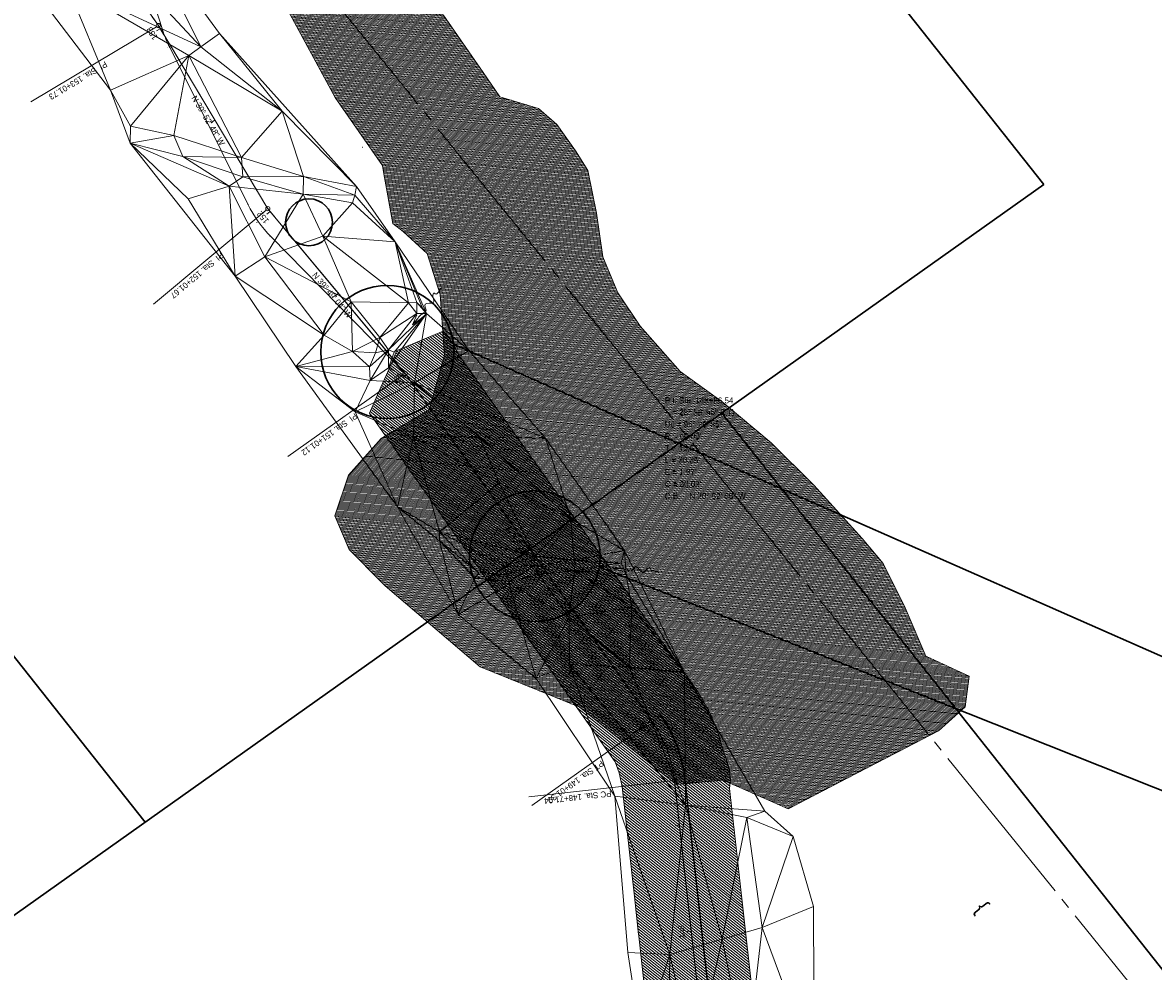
# Model space of a CAD drawing. Extents: x 2399984 to 2508823, y 556481 to 592637.
# Tile 116 of 158: x 2437280 to 2437810, y 564794 to 565239. Entities that reach past the tile are written whole.
import ezdxf
from ezdxf.enums import TextEntityAlignment as Align

# ---------------------------------------------------------------- set-up
doc = ezdxf.new("R2010")
doc.units = 0
doc.header["$MEASUREMENT"] = 0
doc.linetypes.add('cl20', pattern=[100, 5, -5, 80, -5, 5])
doc.linetypes.add('stream', pattern=[1.4, 0.7, -0.1, 0.1, -0.1, 0.1, -0.1, 0.1, -0.1])
for name, color, linetype, lineweight in [('DR_X_Flow_Arrow', 151, 'Continuous', 0), ('DT_X_Triangles', 91, 'Continuous', 0), ('DV_X_Text', 7, 'Continuous', 0), ('EV_Ecological_Wetlands', 151, 'stream', 13), ('GE_P_CL_20', 7, 'cl20', 13), ('RW_X_CL_20', 6, 'cl20', 0)]:
    doc.layers.add(name, color=color, linetype=linetype, lineweight=lineweight)
for name, color, linetype, lineweight, plot in [('GK_Visualization', 30, 'Continuous', 13, False), ('SC_Scratch1', 7, 'Continuous', 0, False), ('SC_Scratch2', 7, 'Continuous', 0, False)]:
    doc.layers.add(name, color=color, linetype=linetype, lineweight=lineweight, plot=plot)
doc.styles.add('Slanted-Normal LS 0.50', font='font31.shx', dxfattribs={"height": 0.14})
doc.styles.add('Style-font30', font='font30.shx')
doc.styles.add('Style-font31', font='font31.shx')

# ---------------------------------------------------------------- blocks, each defined once
blk = doc.blocks.new('X_81')
at = {"layer": 'GK_Visualization', "color": 1, "linetype": 'Continuous', "lineweight": 0}
for p, q in [((-0.07, -0.07), (0.07, 0.07)), ((-0.07, 0.07), (0.07, -0.07))]:
    blk.add_line(p, q, dxfattribs=at)
blk = doc.blocks.new('X_82')
at = {"layer": 'GK_Visualization', "color": 1, "linetype": 'Continuous', "lineweight": 0}
for p, q in [((-0.07, -0.07), (0.07, 0.07)), ((-0.07, 0.07), (0.07, -0.07))]:
    blk.add_line(p, q, dxfattribs=at)
blk = doc.blocks.new('X_83')
at = {"layer": 'GK_Visualization', "color": 1, "linetype": 'Continuous', "lineweight": 0}
for p, q in [((-0.07, -0.07), (0.07, 0.07)), ((-0.07, 0.07), (0.07, -0.07))]:
    blk.add_line(p, q, dxfattribs=at)
blk = doc.blocks.new('X_97')
at = {"layer": 'GK_Visualization', "color": 1, "linetype": 'Continuous', "lineweight": 0}
for p, q in [((-0.07, -0.07), (0.07, 0.07)), ((-0.07, 0.07), (0.07, -0.07))]:
    blk.add_line(p, q, dxfattribs=at)
blk = doc.blocks.new('X_98')
at = {"layer": 'GK_Visualization', "color": 1, "linetype": 'Continuous', "lineweight": 0}
for p, q in [((-0.07, -0.07), (0.07, 0.07)), ((-0.07, 0.07), (0.07, -0.07))]:
    blk.add_line(p, q, dxfattribs=at)
blk = doc.blocks.new('SURVPN-CROSS_20')
at = {"layer": 'GK_Visualization', "color": 30, "linetype": 'Continuous', "lineweight": 0}
for p, q in [((0.07, 0), (-0.07, 0)), ((0, 0.07), (0, -0.07))]:
    blk.add_line(p, q, dxfattribs=at)
blk = doc.blocks.new('SURVPN-CROSS_21')
at = {"layer": 'GK_Visualization', "color": 30, "linetype": 'Continuous', "lineweight": 0}
for p, q in [((0.07, 0), (-0.07, 0)), ((0, 0.07), (0, -0.07))]:
    blk.add_line(p, q, dxfattribs=at)
blk = doc.blocks.new('SURVPN-CROSS_22')
at = {"layer": 'GK_Visualization', "color": 30, "linetype": 'Continuous', "lineweight": 0}
for p, q in [((0.07, 0), (-0.07, 0)), ((0, 0.07), (0, -0.07))]:
    blk.add_line(p, q, dxfattribs=at)
blk = doc.blocks.new('SURVPN-CROSS_23')
at = {"layer": 'GK_Visualization', "color": 30, "linetype": 'Continuous', "lineweight": 0}
for p, q in [((0.07, 0), (-0.07, 0)), ((0, 0.07), (0, -0.07))]:
    blk.add_line(p, q, dxfattribs=at)
blk = doc.blocks.new('DFL-X_27')
at = {"layer": 'DR_X_Flow_Arrow', "color": 151, "linetype": 'Continuous', "lineweight": 0, "flags": 128}
blk.add_lwpolyline([(-0.08, -0.0214), (0, 0), (-0.08, 0.0215)], dxfattribs=at)
at = {"layer": 'DR_X_Flow_Arrow', "color": 151, "linetype": 'Continuous', "lineweight": 0}
blk.add_open_spline([(0, 0), (-0.0277, 0.0001), (-0.0554, 0.0002), (-0.0831, 0.0003), (-0.0943, 0.0003), (-0.1051, 0.005), (-0.116, 0.0077), (-0.1231, 0.0095), (-0.1303, 0.0131), (-0.1368, 0.015), (-0.1536, 0.0198), (-0.1652, -0.0204), (-0.1793, -0.0218), (-0.1952, -0.0233), (-0.212, 0.0181), (-0.2278, 0.0195), (-0.245, 0.021), (-0.2656, -0.028), (-0.2837, -0.0218), (-0.2903, -0.0195), (-0.2867, 0.0007), (-0.2951, 0.0006), (-0.3134, 0.0004), (-0.3317, 0.0002), (-0.35, 0)], degree=3, knots=[0, 0, 0, 0, 0.203531, 0.203531, 0.203531, 0.286234, 0.286234, 0.286234, 0.340272, 0.340272, 0.340272, 0.477755, 0.477755, 0.477755, 0.633727, 0.633727, 0.633727, 0.804111, 0.804111, 0.804111, 0.865463, 0.865463, 0.865463, 1, 1, 1, 1], dxfattribs=at)
blk = doc.blocks.new('DFL-X_28')
at = {"layer": 'DR_X_Flow_Arrow', "color": 151, "linetype": 'Continuous', "lineweight": 0, "flags": 128}
blk.add_lwpolyline([(-0.08, -0.0214), (0, 0), (-0.08, 0.0215)], dxfattribs=at)
at = {"layer": 'DR_X_Flow_Arrow', "color": 151, "linetype": 'Continuous', "lineweight": 0}
blk.add_open_spline([(0, 0), (-0.0277, 0.0001), (-0.0554, 0.0002), (-0.0831, 0.0002), (-0.0943, 0.0003), (-0.1052, 0.005), (-0.116, 0.0077), (-0.1231, 0.0095), (-0.1299, 0.0131), (-0.1368, 0.015), (-0.1546, 0.0198), (-0.1637, -0.0202), (-0.1792, -0.0218), (-0.1969, -0.0235), (-0.2127, 0.0182), (-0.2277, 0.0195), (-0.2442, 0.0209), (-0.2651, -0.0281), (-0.2837, -0.0218), (-0.2905, -0.0195), (-0.2867, 0.0007), (-0.2951, 0.0006), (-0.3134, 0.0004), (-0.3317, 0.0002), (-0.35, 0)], degree=3, knots=[0, 0, 0, 0, 0.203531, 0.203531, 0.203531, 0.286234, 0.286234, 0.286234, 0.340272, 0.340272, 0.340272, 0.477755, 0.477755, 0.477755, 0.633727, 0.633727, 0.633727, 0.804111, 0.804111, 0.804111, 0.865463, 0.865463, 0.865463, 1, 1, 1, 1], dxfattribs=at)
blk = doc.blocks.new('X_172')
at = {"layer": 'GK_Visualization', "color": 1, "linetype": 'Continuous', "lineweight": 0}
for p, q in [((-0.07, -0.07), (0.07, 0.07)), ((-0.07, 0.07), (0.07, -0.07))]:
    blk.add_line(p, q, dxfattribs=at)
blk = doc.blocks.new('X_173')
at = {"layer": 'GK_Visualization', "color": 1, "linetype": 'Continuous', "lineweight": 0}
for p, q in [((-0.07, -0.07), (0.07, 0.07)), ((-0.07, 0.07), (0.07, -0.07))]:
    blk.add_line(p, q, dxfattribs=at)
blk = doc.blocks.new('X_174')
at = {"layer": 'GK_Visualization', "color": 1, "linetype": 'Continuous', "lineweight": 0}
for p, q in [((-0.07, -0.07), (0.07, 0.07)), ((-0.07, 0.07), (0.07, -0.07))]:
    blk.add_line(p, q, dxfattribs=at)
blk = doc.blocks.new('X_175')
at = {"layer": 'GK_Visualization', "color": 1, "linetype": 'Continuous', "lineweight": 0}
for p, q in [((-0.07, -0.07), (0.07, 0.07)), ((-0.07, 0.07), (0.07, -0.07))]:
    blk.add_line(p, q, dxfattribs=at)
blk = doc.blocks.new('X_176')
at = {"layer": 'GK_Visualization', "color": 1, "linetype": 'Continuous', "lineweight": 0}
for p, q in [((-0.07, -0.07), (0.07, 0.07)), ((-0.07, 0.07), (0.07, -0.07))]:
    blk.add_line(p, q, dxfattribs=at)
blk = doc.blocks.new('SURVPN-CROSS_112')
at = {"layer": 'GK_Visualization', "color": 30, "linetype": 'Continuous', "lineweight": 0}
for p, q in [((0.07, 0), (-0.07, 0)), ((0, 0.07), (0, -0.07))]:
    blk.add_line(p, q, dxfattribs=at)
blk = doc.blocks.new('SURVPN-CROSS_113')
at = {"layer": 'GK_Visualization', "color": 30, "linetype": 'Continuous', "lineweight": 0}
for p, q in [((0.07, 0), (-0.07, 0)), ((0, 0.07), (0, -0.07))]:
    blk.add_line(p, q, dxfattribs=at)
blk = doc.blocks.new('SURVPN-CROSS_114')
at = {"layer": 'GK_Visualization', "color": 30, "linetype": 'Continuous', "lineweight": 0}
for p, q in [((0.07, 0), (-0.07, 0)), ((0, 0.07), (0, -0.07))]:
    blk.add_line(p, q, dxfattribs=at)
blk = doc.blocks.new('SURVPN-CROSS_115')
at = {"layer": 'GK_Visualization', "color": 30, "linetype": 'Continuous', "lineweight": 0}
for p, q in [((0.07, 0), (-0.07, 0)), ((0, 0.07), (0, -0.07))]:
    blk.add_line(p, q, dxfattribs=at)
blk = doc.blocks.new('SURVPN-CROSS_116')
at = {"layer": 'GK_Visualization', "color": 30, "linetype": 'Continuous', "lineweight": 0}
for p, q in [((0.07, 0), (-0.07, 0)), ((0, 0.07), (0, -0.07))]:
    blk.add_line(p, q, dxfattribs=at)
blk = doc.blocks.new('SURVPN-CROSS_117')
at = {"layer": 'GK_Visualization', "color": 30, "linetype": 'Continuous', "lineweight": 0}
for p, q in [((0.07, 0), (-0.07, 0)), ((0, 0.07), (0, -0.07))]:
    blk.add_line(p, q, dxfattribs=at)
blk = doc.blocks.new('SURVPN-CROSS_118')
at = {"layer": 'GK_Visualization', "color": 30, "linetype": 'Continuous', "lineweight": 0}
for p, q in [((0.07, 0), (-0.07, 0)), ((0, 0.07), (0, -0.07))]:
    blk.add_line(p, q, dxfattribs=at)

msp = doc.modelspace()

# ---------------------------------------------------------------- hatches: boundary and pattern name
at = {"layer": 'EV_Ecological_Wetlands', "linetype": 'Continuous'}
h = msp.add_hatch(dxfattribs=at)
h.set_pattern_fill('HATCH', color=256, style=0, pattern_type=2)
h.set_pattern_definition([(354.46451, (2437548.52297, 565046.35364), (0.04823113, 0.49766832), [])])
h.paths.add_polyline_path([(2437449.83, 564974.71), (2437494.39, 564936.64), (2437541.09, 564917.68), (2437586.45, 564881.43), (2437608.19, 564883.55), (2437614.84, 564880.63), (2437638.92, 564870.02), (2437659.29, 564880.63), (2437666.56, 564884.41), (2437693.74, 564898.57), (2437709.32, 564906.68), (2437721.92, 564917.87), (2437723.69, 564932.36), (2437703.4, 564941.72), (2437693.68, 564964.32), (2437683.42, 564985.05), (2437673.63, 564996.83), (2437650.85, 565021.93), (2437630.86, 565041.69), (2437607.92, 565060.98), (2437588.21, 565075.17), (2437569.51, 565096.39), (2437559.01, 565112.14), (2437551.96, 565128.92), (2437549.02, 565149.38), (2437544.87, 565169.47), (2437539.16, 565178.6), (2437530.3, 565190.98), (2437521.72, 565198.55), (2437503.63, 565204.02), (2437495.76, 565215.41), (2437477.09, 565242.39), (2437465.88, 565264.53), (2437450.76, 565296.06), (2437442.89, 565297.72), (2437428.07, 565319.47), (2437416.53, 565339.18), (2437402.13, 565353.55), (2437388.62, 565362.21), (2437350.63, 565380.24), (2437327.6, 565410.65), (2437305.26, 565431.38), (2437283.65, 565459.44), (2437263.75, 565474.46), (2437246.44, 565493.88), (2437219.61, 565521.33), (2437217.65, 565523.34), (2437199.23, 565542.84), (2437182.14, 565571.49), (2437167.44, 565584.82), (2437153.02, 565604.02), (2437139.87, 565609.59), (2437134.44, 565625.02), (2437140.55, 565640.96), (2437148.58, 565670.52), (2437148.46, 565698.85), (2437148.45, 565699.77), (2437159.15, 565701.31), (2437173.03, 565713.8), (2437188.11, 565718.7), (2437193.06, 565732.36), (2437193.78, 565754.75), (2437186.21, 565769.03), (2437183.57, 565774.01), (2437176.11, 565769.03), (2437169.92, 565764.89), (2437141.48, 565741.47), (2437110.99, 565704.73), (2437106.64, 565698.85), (2437094.31, 565682.15), (2437083.63, 565658.54), (2437081.33, 565617.82), (2437085.01, 565598.24), (2437109.67, 565584.2), (2437130.51, 565581.55), (2437145.25, 565572.26), (2437158.12, 565541.75), (2437181.27, 565527.05), (2437204.33, 565494.15), (2437221.87, 565471.85), (2437233.21, 565458.95), (2437250.26, 565448.73), (2437264.55, 565439.32), (2437278.55, 565425.96), (2437292.54, 565410.8), (2437304.27, 565396.4), (2437316.8, 565381.69), (2437344.03, 565354.85), (2437355.8, 565335.27), (2437362.05, 565305.19), (2437370.74, 565284.54), (2437382.2, 565267.68), (2437386.18, 565263.65), (2437403.3, 565246.33), (2437409.36, 565235.1), (2437426.33, 565203.63), (2437448.56, 565171.76), (2437449.24, 565167.89), (2437453.37, 565144.58), (2437458.28, 565140.76), (2437469.59, 565130.56), (2437475.6, 565111.36), (2437477.71, 565082.88), (2437474.7, 565072.14), (2437470.52, 565057.26), (2437447.98, 565043.68), (2437432.63, 565026.57), (2437426.26, 565007.43), (2437432.87, 564991.65), (2437448.15, 564976.38)])
h = msp.add_hatch(dxfattribs=at)
h.set_pattern_fill('HATCH', color=256, style=0, pattern_type=2)
h.set_pattern_definition([(141.37778, (2437465.6492, 564769.3414), (-0.6241826, -0.7812785), [])])
h.paths.add_polyline_path([(2437566.71, 564829.06), (2437568.72, 564811.13), (2437568.78, 564810.54), (2437574.34, 564760.85), (2437579.89, 564711.16), (2437581.52, 564696.62), (2437585.45, 564661.47), (2437589.65, 564623.88), (2437591, 564611.78), (2437592.93, 564594.54), (2437596.55, 564562.09), (2437602.11, 564512.4), (2437602.59, 564508.09), (2437608.55, 564505.79), (2437614.8, 564507.45), (2437618.13, 564509.12), (2437622.72, 564510.37), (2437633.13, 564510.37), (2437641.05, 564510.79), (2437645.63, 564515.37), (2437646.88, 564521.2), (2437646.05, 564527.04), (2437646.05, 564537.45), (2437648.48, 564547.62), (2437646.25, 564567.64), (2437642.65, 564599.85), (2437640.69, 564617.33), (2437637.6, 564644.95), (2437635.14, 564667.03), (2437634.08, 564676.47), (2437631.05, 564678.29), (2437627.72, 564681.2), (2437626.88, 564687.04), (2437626.88, 564692.87), (2437627.3, 564699.95), (2437630.47, 564708.81), (2437629.58, 564716.72), (2437627.15, 564738.5), (2437624.03, 564766.41), (2437619.05, 564810.91), (2437614.01, 564856.03), (2437611.37, 564879.63), (2437611.74, 564883.92), (2437611.34, 564888.43), (2437609.8, 564893.7), (2437608.92, 564895.61), (2437607.27, 564901.54), (2437605.61, 564906.82), (2437605.4, 564907.32), (2437602.17, 564915.08), (2437597.53, 564923.26), (2437594.85, 564927.26), (2437584.82, 564941.4), (2437530.05, 565018.57), (2437483.92, 565083.65), (2437481.97, 565087.87), (2437479.37, 565091.58), (2437476.98, 565094.03), (2437455.22, 565084.95), (2437451.06, 565075.02), (2437447.76, 565067.9), (2437442.44, 565055.64), (2437444.47, 565052.78), (2437557.73, 564892.08), (2437559.64, 564887.02), (2437560.99, 564880.38), (2437561.91, 564872.09)])

# ---------------------------------------------------------------- linework, layer by layer
at = {"linetype": 'Continuous', "flags": 128}
msp.add_lwpolyline([(2437448.15, 564976.38), (2437449.83, 564974.71)], dxfattribs=at)
at = {"layer": 'EV_Ecological_Wetlands', "linetype": 'Continuous', "flags": 128}
for points in [[(2437403.3, 565246.33), (2437409.36, 565235.1)], [(2437403.3, 565246.33), (2437409.36, 565235.1), (2437426.33, 565203.63), (2437448.56, 565171.76), (2437449.24, 565167.89), (2437453.37, 565144.58), (2437458.28, 565140.76), (2437469.59, 565130.56), (2437475.6, 565111.36), (2437477.71, 565082.88), (2437474.7, 565072.14), (2437470.52, 565057.26), (2437447.98, 565043.68), (2437432.63, 565026.57), (2437426.26, 565007.43), (2437432.87, 564991.65), (2437448.15, 564976.38), (2437449.83, 564974.71), (2437449.83, 564974.71), (2437494.39, 564936.64), (2437541.09, 564917.68), (2437586.45, 564881.43), (2437608.19, 564883.55), (2437614.84, 564880.63), (2437638.92, 564870.02), (2437659.29, 564880.63), (2437666.56, 564884.41), (2437693.74, 564898.57), (2437709.32, 564906.68), (2437721.92, 564917.87), (2437723.69, 564932.36), (2437703.4, 564941.72), (2437693.68, 564964.32), (2437683.42, 564985.05), (2437673.63, 564996.83), (2437650.85, 565021.93), (2437630.86, 565041.69), (2437607.92, 565060.98), (2437588.21, 565075.17), (2437569.51, 565096.39), (2437559.01, 565112.14), (2437551.96, 565128.92), (2437549.02, 565149.38), (2437544.87, 565169.47), (2437539.16, 565178.6), (2437530.3, 565190.98), (2437521.72, 565198.55), (2437503.63, 565204.02), (2437495.76, 565215.41), (2437477.09, 565242.39)], [(2437495.76, 565215.41), (2437477.09, 565242.39)], [(2437409.36, 565235.1), (2437426.33, 565203.63)], [(2437503.63, 565204.02), (2437495.76, 565215.41)], [(2437426.33, 565203.63), (2437448.56, 565171.76)], [(2437521.72, 565198.55), (2437503.63, 565204.02)], [(2437530.3, 565190.98), (2437521.72, 565198.55)], [(2437539.16, 565178.6), (2437530.3, 565190.98)], [(2437544.87, 565169.47), (2437539.16, 565178.6)], [(2437448.56, 565171.76), (2437449.24, 565167.89)], [(2437449.24, 565167.89), (2437453.37, 565144.58)], [(2437549.02, 565149.38), (2437544.87, 565169.47)], [(2437551.96, 565128.92), (2437549.02, 565149.38)], [(2437453.37, 565144.58), (2437458.28, 565140.76)], [(2437458.28, 565140.76), (2437469.59, 565130.56)], [(2437469.59, 565130.56), (2437475.6, 565111.36)], [(2437559.01, 565112.14), (2437551.96, 565128.92)], [(2437475.6, 565111.36), (2437477.71, 565082.88)], [(2437569.51, 565096.39), (2437559.01, 565112.14)], [(2437624.03, 564766.41), (2437619.05, 564810.91), (2437614.01, 564856.03), (2437611.37, 564879.63), (2437611.74, 564883.92), (2437611.34, 564888.43), (2437609.8, 564893.7), (2437608.92, 564895.61), (2437607.27, 564901.54), (2437605.61, 564906.82), (2437605.4, 564907.32), (2437602.17, 564915.08), (2437597.53, 564923.26), (2437594.85, 564927.26), (2437584.82, 564941.4), (2437530.05, 565018.57), (2437483.92, 565083.65), (2437481.97, 565087.87), (2437479.37, 565091.58), (2437476.98, 565094.03), (2437455.22, 565084.95), (2437451.06, 565075.02), (2437447.76, 565067.9), (2437442.44, 565055.64), (2437444.47, 565052.78), (2437557.73, 564892.08), (2437559.64, 564887.02), (2437560.99, 564880.38), (2437561.91, 564872.09), (2437566.71, 564829.06), (2437566.71, 564829.06), (2437568.72, 564811.13), (2437568.78, 564810.54), (2437574.34, 564760.85)], [(2437588.21, 565075.17), (2437569.51, 565096.39)], [(2437477.71, 565082.88), (2437474.7, 565072.14)], [(2437474.7, 565072.14), (2437470.52, 565057.26)], [(2437607.92, 565060.98), (2437588.21, 565075.17)], [(2437630.86, 565041.69), (2437607.92, 565060.98)], [(2437470.52, 565057.26), (2437447.98, 565043.68)], [(2437447.98, 565043.68), (2437432.63, 565026.57)], [(2437650.85, 565021.93), (2437630.86, 565041.69)], [(2437432.63, 565026.57), (2437426.26, 565007.43)], [(2437673.63, 564996.83), (2437650.85, 565021.93)], [(2437426.26, 565007.43), (2437432.87, 564991.65)], [(2437683.42, 564985.05), (2437673.63, 564996.83)], [(2437432.87, 564991.65), (2437448.15, 564976.38)], [(2437693.68, 564964.32), (2437683.42, 564985.05)], [(2437449.83, 564974.71), (2437494.39, 564936.64)], [(2437703.4, 564941.72), (2437693.68, 564964.32)], [(2437723.69, 564932.36), (2437703.4, 564941.72)], [(2437494.39, 564936.64), (2437541.09, 564917.68)], [(2437721.92, 564917.87), (2437723.69, 564932.36)], [(2437541.09, 564917.68), (2437586.45, 564881.43)], [(2437709.32, 564906.68), (2437721.92, 564917.87)], [(2437693.74, 564898.57), (2437709.32, 564906.68)], [(2437666.56, 564884.41), (2437693.74, 564898.57)], [(2437586.45, 564881.43), (2437608.19, 564883.55)], [(2437608.19, 564883.55), (2437614.84, 564880.63)], [(2437614.84, 564880.63), (2437638.92, 564870.02)], [(2437638.92, 564870.02), (2437659.29, 564880.63)], [(2437659.29, 564880.63), (2437666.56, 564884.41)]]:
    msp.add_lwpolyline(points, dxfattribs=at)
at = {"layer": 'GE_P_CL_20'}
for p, q in [((2437343.43, 565237.42), (2437261.72, 565352.57)), ((2437394.79, 565151.54), (2437343.43, 565237.42)), ((2437459.17, 565074.31), (2437394.79, 565151.54)), ((2437574.76, 564911.42), (2437459.17, 565074.31)), ((2437633.61, 564452.55), (2437585.46, 564883.36))]:
    msp.add_line(p, q, dxfattribs=at)
at = {"layer": 'GE_P_CL_20', "linetype": 'Continuous'}
for p, q in [((2437342.57, 565236.9), (2437283.55, 565201.61)), ((2437344.32, 565235.93), (2437342.61, 565234.9)), ((2437369.98, 565193.02), (2437368.27, 565191.99)), ((2437394.02, 565150.9), (2437341.11, 565106.79)), ((2437395.86, 565150.26), (2437394.32, 565148.98)), ((2437427.88, 565111.85), (2437426.34, 565110.57)), ((2437458.36, 565073.73), (2437404.12, 565035.25)), ((2437459.82, 565073.39), (2437458.19, 565072.24)), ((2437488.76, 565032.62), (2437487.13, 565031.46)), ((2437517.69, 564991.84), (2437516.06, 564990.68)), ((2437546.63, 564951.06), (2437545, 564949.91)), ((2437573.95, 564910.84), (2437518.6, 564871.56)), ((2437575.55, 564910.28), (2437573.9, 564909.16)), ((2437584.47, 564883.25), (2437517.26, 564875.74)), ((2437587.8, 564862.45), (2437585.81, 564862.23)), ((2437593.35, 564812.76), (2437591.36, 564812.54))]:
    msp.add_line(p, q, dxfattribs=at)
for centre in [(2437343.43, 565237.42), (2437394.79, 565151.54), (2437459.17, 565074.31), (2437574.76, 564911.42), (2437585.46, 564883.36)]:
    msp.add_circle(centre, 1, dxfattribs=at)
at = {"layer": 'GE_P_CL_20'}
msp.add_arc((2437525.83, 564876.7), 60, 6.3778, 35.3597, dxfattribs=at)
at = {"layer": 'GK_Visualization', "color": 1, "flags": 128}
for points in [[(2437459.17, 565074.31), (2437396.31, 565138.33, -0.078536), (2437385.44, 565153.58), (2437348.74, 565227.22, -0.037577), (2437345.34, 565235.56), (2437296.93, 565385.53, 0.1536), (2437276.09, 565414.91), (2437088.18, 565557.45)], [(2438322.11, 563526.77), (2438051.49, 563959.19, 0.050315), (2438044.1, 563968.71), (2437880.68, 564140.54), (2437633.61, 564452.55), (2437585.46, 564883.36, 0.127136), (2437574.76, 564911.42), (2437459.17, 565074.31), (2437394.79, 565151.54), (2437343.43, 565237.42), (2437261.72, 565352.57, -0.085446)]]:
    msp.add_lwpolyline(points, format="xyb", dxfattribs=at)
at = {"layer": 'GK_Visualization', "color": 30, "extrusion": (0, 0, -1)}
for centre, start, end in [((-2437402.44, 565253.98), 333.5051, 342.113), ((-2437439.14, 565180.35), 315.5428, 333.5051)]:
    msp.add_arc(centre, 60, start, end, dxfattribs=at)
at = {"layer": 'GK_Visualization', "color": 30}
msp.add_arc((2437525.83, 564876.7), 60, 6.3778, 35.3597, dxfattribs=at)
at = {"layer": 'RW_X_CL_20'}
msp.add_line((2435315.77, 567854.42), (2438921.81, 563402.2), dxfattribs=at)
at = {"layer": 'SC_Scratch1', "color": 4, "lineweight": 30}
for p, q in [((2437758.79, 565162.92), (2436900.68, 566246.57)), ((2437337.18, 564863.74), (2436541.24, 565868.9)), ((2437186.06, 564756.51), (2437758.79, 565162.92)), ((2438494.2, 563936.13), (2437607.67, 565055.69))]:
    msp.add_line(p, q, dxfattribs=at)
at = {"layer": 'SC_Scratch1', "color": 2, "lineweight": 30}
for p, q in [((2438412.24, 564677.62), (2437481.81, 565088.06)), ((2437550.26, 564983.63), (2438379.63, 564653.59))]:
    msp.add_line(p, q, dxfattribs=at)
at = {"layer": 'SC_Scratch1', "color": 4, "lineweight": 30}
for centre, radius in [((2437450.8, 565084.35), 31.23), ((2437520.03, 564988.54), 30.62)]:
    msp.add_circle(centre, radius, dxfattribs=at)
at = {"layer": 'SC_Scratch2', "color": 4, "linetype": 'Continuous', "lineweight": 30}
msp.add_line((2437638.58, 564453.11), (2437590.43, 564883.92), dxfattribs=at)
at = {"layer": 'SC_Scratch2', "color": 4, "lineweight": 30}
msp.add_circle((2437414.08, 565145.15), 11, dxfattribs=at)
at = {"layer": 'SC_Scratch2', "color": 4, "linetype": 'Continuous', "lineweight": 30}
msp.add_arc((2437525.83, 564876.7), 65, 6.3778, 35.3597, dxfattribs=at)

# ---------------------------------------------------------------- block references
at = {"layer": 'DR_X_Flow_Arrow', "color": 151, "linetype": 'Continuous', "lineweight": 0}
for name, p, xscale, yscale, zscale, rotation in [('DFL-X_28', (2437462.68, 565097.04), 62.50000000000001, 62.50000000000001, 62.50000000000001, 231.924847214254), ('DFL-X_27', (2437556.33, 564982.94), 62.50000000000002, 62.50000000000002, 62.50000000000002, 176.6765052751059)]:
    msp.add_blockref(name, p, dxfattribs=dict(at, xscale=xscale, yscale=yscale, zscale=zscale, rotation=rotation))
at = {"layer": 'GK_Visualization', "color": 1, "linetype": 'Continuous', "lineweight": 0}
for name, p in [('X_83', (2437343.43, 565237.42)), ('X_176', (2437345.34, 565235.56)), ('X_175', (2437348.74, 565227.22)), ('X_174', (2437385.44, 565153.58)), ('X_82', (2437394.79, 565151.54)), ('X_173', (2437396.31, 565138.33)), ('X_81', (2437459.17, 565074.31)), ('X_172', (2437459.17, 565074.31)), ('X_97', (2437574.76, 564911.42)), ('X_98', (2437585.46, 564883.36))]:
    msp.add_blockref(name, p, dxfattribs=at)
at = {"layer": 'GK_Visualization', "color": 30, "linetype": 'Continuous', "lineweight": 0}
for name, p in [('SURVPN-CROSS_116', (2437345.34, 565235.56)), ('SURVPN-CROSS_118', (2437346.72, 565231.26)), ('SURVPN-CROSS_117', (2437348.74, 565227.22)), ('SURVPN-CROSS_115', (2437439.14, 565180.35)), ('SURVPN-CROSS_112', (2437385.44, 565153.58)), ('SURVPN-CROSS_114', (2437389.67, 565145.1)), ('SURVPN-CROSS_113', (2437396.31, 565138.33)), ('SURVPN-CROSS_20', (2437574.76, 564911.42)), ('SURVPN-CROSS_22', (2437583.74, 564898.77)), ('SURVPN-CROSS_21', (2437585.46, 564883.36)), ('SURVPN-CROSS_23', (2437525.83, 564876.7))]:
    msp.add_blockref(name, p, dxfattribs=at)

# ---------------------------------------------------------------- texts
at = {"layer": 'DV_X_Text', "style": 'Slanted-Normal LS 0.50'}
msp.add_text('}', height=7, rotation=129.0054, dxfattribs=at).set_placement((2437728.55, 564823.03), align=Align.MIDDLE_CENTER)
at = {"layer": 'GE_P_CL_20', "linetype": 'Continuous', "style": 'Style-font31'}
for s, rotation, p in [('153', 120.8799, (2437341.72, 565234.43)), ('152', 129.8178, (2437393.55, 565148.34)), ('151', 125.3597, (2437457.25, 565071.83)), ('150', 125.3597, (2437515.17, 564990.22)), ('149', 124.0363, (2437573.02, 564908.66)), ('148', 96.3778, (2437590.36, 564812.52))]:
    msp.add_text(s, height=2.8, rotation=rotation, dxfattribs=at).set_placement(p, align=Align.CENTER)
for s, rotation, p in [('PI  Sta. 153+01.73', 210.8799, (2437318.4, 565220.82)), ('PI  Sta. 152+01.67', 219.8178, (2437372.64, 565131.26)), ('PI  Sta. 151+01.12', 215.3597, (2437435.52, 565055.81)), ('PT Sta. 149+01.39', 215.3597, (2437551.11, 564892.92)), ('PC Sta. 148+71.04', 186.3778, (2437555.8, 564878.64))]:
    msp.add_text(s, height=2.8, rotation=rotation, dxfattribs=at).set_placement(p)
for s, rotation, p in [('N 30%%d 52\' 48" W', 300.8799, (2437368.02, 565193.58)), ('N 39%%d 49\' 04" W', 309.8178, (2437426.04, 565111.87)), ('N 35%%d 21\' 35" W', 305.3597, (2437515.95, 564991.88))]:
    msp.add_text(s, height=2.8, rotation=rotation, dxfattribs=at).set_placement(p, align=Align.TOP_CENTER)
for s, p in [('P.I. Sta. 148+86.54', (2437581, 565063)), ('¬', (2437581, 565057.4)), ('= 28%%d 58\' 55" (LT)', (2437584.5, 565057.4)), ('Dc = 95%%d 29\' 35"', (2437581, 565051.8)), ("R = 60.00'", (2437581, 565046.2)), ("T = 15.51'", (2437581, 565040.6)), ("L = 30.35'", (2437581, 565035)), ("E = 1.97'", (2437581, 565029.4)), ("C = 30.03'", (2437581, 565023.8)), ('C.B. = N 20%%d 52\' 08" W', (2437581, 565018.2))]:
    msp.add_text(s, height=2.8, dxfattribs=at).set_placement(p, align=Align.TOP_LEFT)
at = {"layer": 'GK_Visualization', "color": 1, "style": 'Style-font30'}
for s, p in [('TEMPC50', (2437343.43, 565237.42)), ('TEMP10033', (2437345.34, 565235.56)), ('TEMP10032', (2437348.74, 565227.22)), ('TEMP10031', (2437385.44, 565153.58)), ('TEMPB50', (2437394.79, 565151.54)), ('TEMP10030', (2437396.31, 565138.33)), ('TEMP10029', (2437459.17, 565074.31)), ('TEMPA50', (2437459.17, 565074.31)), ('TEMP50', (2437574.76, 564911.42)), ('TEMP49', (2437585.46, 564883.36))]:
    msp.add_text(s, height=0.14, dxfattribs=at).set_placement(p, align=Align.RIGHT)

# ---------------------------------------------------------------- meshes
at = {"layer": 'DT_X_Triangles'}
mesh = msp.add_polyface(dxfattribs=at)
corners = [(2437202.71, 565337.59), (2437255.42, 565307.05), (2437239.6, 565303.27), (2437221.16, 565350.99), (2437231.14, 565401.98), (2437245.84, 565389.28), (2437263.49, 565364.4), (2437261.24, 565331.68), (2437274.1, 565311.4), (2437223.79, 565411.82), (2437238.34, 565421.68), (2437229.09, 565427.83), (2437233.67, 565424.07), (2437247.43, 565419.25), (2437260.11, 565408.8), (2437250.48, 565404.06), (2437238.87, 565424.34), (2437240.11, 565422.21), (2437288.76, 565249.37), (2437268.4, 565396.82), (2437269.76, 565389.12), (2437248.19, 565431.57), (2437248.57, 565440.92), (2437300.5, 565256.74), (2437319.75, 565274.33), (2437275.81, 565343.88), (2437310.6, 565315.22), (2437320.94, 565207.14), (2437357.69, 565223.31), (2437363.31, 565227.47), (2437335.58, 565283.73), (2437330.3, 565190.16), (2437350.71, 565185.91), (2437372.15, 565233.69), (2437401.45, 565197.23), (2437382.43, 565175.5)]
mesh.append_faces([[corners[k] for k in face] for face in [(0, 1, 2), (3, 4, 5), (3, 5, 6), (3, 6, 7), (3, 7, 8), (3, 8, 1), (9, 10, 4), (9, 11, 12), (9, 12, 10), (4, 10, 13), (4, 13, 14), (4, 14, 15), (4, 15, 5), (10, 16, 17), (10, 17, 13), (16, 13, 17), (2, 1, 18), (5, 15, 19), (5, 19, 20), (5, 20, 6), (13, 21, 14), (22, 19, 14), (15, 14, 19), (1, 23, 18), (1, 8, 24), (1, 24, 23), (7, 6, 25), (7, 25, 26), (7, 26, 24), (7, 24, 8), (18, 23, 27), (23, 28, 27), (23, 24, 29), (23, 29, 28), (26, 30, 24), (24, 30, 29), (27, 28, 31), (31, 28, 32), (30, 33, 29), (28, 29, 34), (28, 34, 35), (29, 33, 34)]])
mesh = msp.add_polyface(dxfattribs=at)
corners = [(2437320.94, 565207.14), (2437330.3, 565190.16), (2437330.14, 565182.28), (2437350.71, 565185.91), (2437354.85, 565175.99), (2437376.59, 565162.17), (2437357.4, 565156.09), (2437379.42, 565119.82), (2437357.69, 565223.31), (2437382.43, 565175.5), (2437383.06, 565166.53), (2437372.15, 565233.69), (2437436.42, 565161.96), (2437401.45, 565197.23), (2437393.34, 565128.92), (2437411.39, 565158.39), (2437421.16, 565092.2), (2437407.84, 565077.53), (2437411.57, 565166.62), (2437420.65, 565138.65), (2437433.9, 565107.85), (2437434.56, 565084.58), (2437442.45, 565077.37), (2437442.74, 565070.89), (2437435.7, 565056.25), (2437455.6, 565011.7), (2437435.65, 565157.95), (2437434.44, 565154.21), (2437454.53, 565136.02), (2437460.73, 565107.4), (2437447.29, 565091.08), (2437445.21, 565083.86)]
mesh.append_faces([[corners[k] for k in face] for face in [(0, 1, 2), (2, 3, 4), (2, 4, 5), (2, 5, 6), (2, 6, 7), (2, 1, 3), (3, 8, 9), (3, 9, 4), (4, 9, 10), (4, 10, 5), (6, 5, 7), (11, 12, 13), (5, 14, 7), (5, 10, 15), (5, 15, 14), (7, 14, 16), (7, 16, 17), (9, 13, 18), (9, 18, 10), (10, 18, 15), (14, 15, 19), (14, 19, 20), (14, 20, 16), (13, 12, 18), (17, 16, 21), (17, 21, 22), (17, 22, 23), (17, 23, 24), (17, 24, 25), (15, 18, 26), (15, 26, 27), (15, 27, 19), (18, 12, 26), (19, 27, 28), (19, 28, 29), (19, 29, 20), (16, 20, 21), (20, 30, 21), (27, 26, 28), (21, 30, 31), (21, 31, 22), (26, 12, 28)]])
mesh = msp.add_polyface(dxfattribs=at)
corners = [(2437433.9, 565107.85), (2437460.73, 565107.4), (2437447.29, 565091.08), (2437435.7, 565056.25), (2437463.6, 565069.82), (2437463.06, 565044.46), (2437455.6, 565011.7), (2437442.74, 565070.89), (2437442.45, 565077.37), (2437451.4, 565085.35), (2437445.21, 565083.86), (2437451.39, 565076.84), (2437464.72, 565102.35), (2437469.14, 565102.4), (2437453.97, 565084.31), (2437454.53, 565136.02), (2437489, 565085.03), (2437467.32, 565104.81), (2437464.74, 565107.59), (2437475.31, 564999.98), (2437475.38, 564995.71), (2437484.05, 564961.17), (2437493.96, 565044.57), (2437503.37, 565022.91), (2437525.04, 565043.98), (2437493.74, 564980.73), (2437519.97, 564988.55), (2437505.99, 564983.77), (2437536.86, 565006.06), (2437538.41, 564986.75), (2437562.06, 564991.21)]
mesh.append_faces([[corners[k] for k in face] for face in [(0, 1, 2), (3, 4, 5), (3, 5, 6), (3, 7, 4), (8, 9, 7), (8, 10, 9), (7, 9, 11), (7, 11, 4), (10, 2, 9), (2, 1, 12), (2, 12, 9), (11, 13, 4), (11, 9, 14), (11, 14, 13), (9, 13, 14), (9, 12, 13), (15, 16, 13), (15, 13, 17), (15, 17, 18), (15, 18, 1), (6, 5, 19), (6, 19, 20), (6, 20, 21), (1, 18, 12), (5, 4, 22), (5, 22, 23), (5, 23, 19), (4, 13, 16), (4, 16, 24), (4, 24, 22), (12, 18, 13), (18, 17, 13), (19, 25, 20), (19, 23, 26), (19, 26, 27), (19, 27, 25), (22, 24, 28), (22, 28, 23), (23, 28, 26), (26, 28, 29), (24, 30, 28), (28, 30, 29)]])
mesh = msp.add_polyface(dxfattribs=at)
corners = [(2437475.38, 564995.71), (2437493.74, 564980.73), (2437491.9, 564978.35), (2437484.05, 564961.17), (2437508.02, 564975.55), (2437520.43, 564931.29), (2437507.86, 564976.5), (2437506.63, 564980.07), (2437505.99, 564983.77), (2437519.65, 564984.21), (2437519.97, 564988.55), (2437521.7, 564980.07), (2437536.08, 564959.95), (2437538.56, 564981.69), (2437538.41, 564986.75), (2437536.29, 564937.77), (2437557.59, 564876.03), (2437565.48, 564964.82), (2437564.32, 564936.63), (2437590.66, 564871.83), (2437560.56, 564985.46), (2437562.06, 564991.21), (2437562.82, 564979.85), (2437583.28, 564801.72), (2437590.22, 564934.06), (2437627.94, 564869.02), (2437619.42, 564866.02), (2437607.9, 564808.86), (2437641.17, 564857.01), (2437626.69, 564814.39), (2437650.73, 564824.29)]
mesh.append_faces([[corners[k] for k in face] for face in [(0, 1, 2), (0, 2, 3), (3, 2, 4), (3, 4, 5), (2, 6, 4), (2, 1, 7), (2, 7, 6), (1, 8, 7), (8, 9, 7), (8, 10, 9), (7, 9, 6), (6, 11, 4), (6, 9, 11), (4, 11, 12), (4, 12, 5), (9, 13, 11), (9, 10, 14), (9, 14, 13), (5, 12, 15), (5, 15, 16), (11, 13, 12), (12, 13, 17), (12, 17, 18), (12, 18, 15), (15, 18, 19), (15, 19, 16), (14, 20, 13), (14, 21, 20), (13, 20, 22), (13, 22, 17), (16, 19, 23), (20, 21, 22), (21, 24, 22), (22, 24, 17), (18, 17, 24), (18, 24, 19), (24, 25, 19), (19, 25, 26), (19, 26, 27), (26, 25, 28), (26, 28, 29), (29, 28, 30)]])
mesh = msp.add_polyface(dxfattribs=at)
corners = [(2437539.84, 564461.74), (2437592.83, 564545.2), (2437605.25, 564529.52), (2437557.59, 564876.03), (2437583.28, 564801.72), (2437563.7, 564802.76), (2437570.06, 564761.03), (2437582.63, 564745.12), (2437588.29, 564682.6), (2437594.97, 564751.13), (2437594.25, 564683.11), (2437590.66, 564871.83), (2437607.9, 564808.86), (2437583.4, 564638.09), (2437600.44, 564638.73), (2437616.94, 564605), (2437625.91, 564541.85), (2437619.54, 564751.98), (2437624.95, 564681.04), (2437624.23, 564619.02), (2437617.33, 564493.82), (2437619.42, 564866.02), (2437626.69, 564814.39), (2437641.57, 564599.16), (2437642.28, 564493.1), (2437650.99, 564748.72), (2437637.66, 564679.69), (2437646.04, 564541.96), (2437650.73, 564824.29), (2437664.53, 564683.03), (2437671.72, 564599.74), (2437662.43, 564543.77)]
mesh.append_faces([[corners[k] for k in face] for face in [(0, 1, 2), (3, 4, 5), (5, 4, 6), (6, 4, 7), (6, 7, 8), (7, 4, 9), (7, 9, 10), (7, 10, 8), (4, 11, 12), (4, 12, 9), (13, 8, 10), (13, 10, 14), (13, 14, 1), (1, 14, 15), (1, 15, 16), (1, 16, 2), (10, 9, 17), (10, 17, 18), (10, 18, 14), (9, 12, 17), (14, 18, 19), (14, 19, 15), (2, 16, 20), (12, 21, 22), (12, 22, 17), (15, 19, 23), (15, 23, 16), (20, 16, 24), (17, 22, 25), (17, 25, 26), (17, 26, 18), (19, 18, 26), (19, 26, 23), (16, 23, 27), (16, 27, 24), (22, 28, 25), (26, 25, 29), (26, 29, 30), (26, 30, 23), (23, 30, 31), (23, 31, 27), (24, 27, 31)]])

doc.saveas('drawing.dxf')
